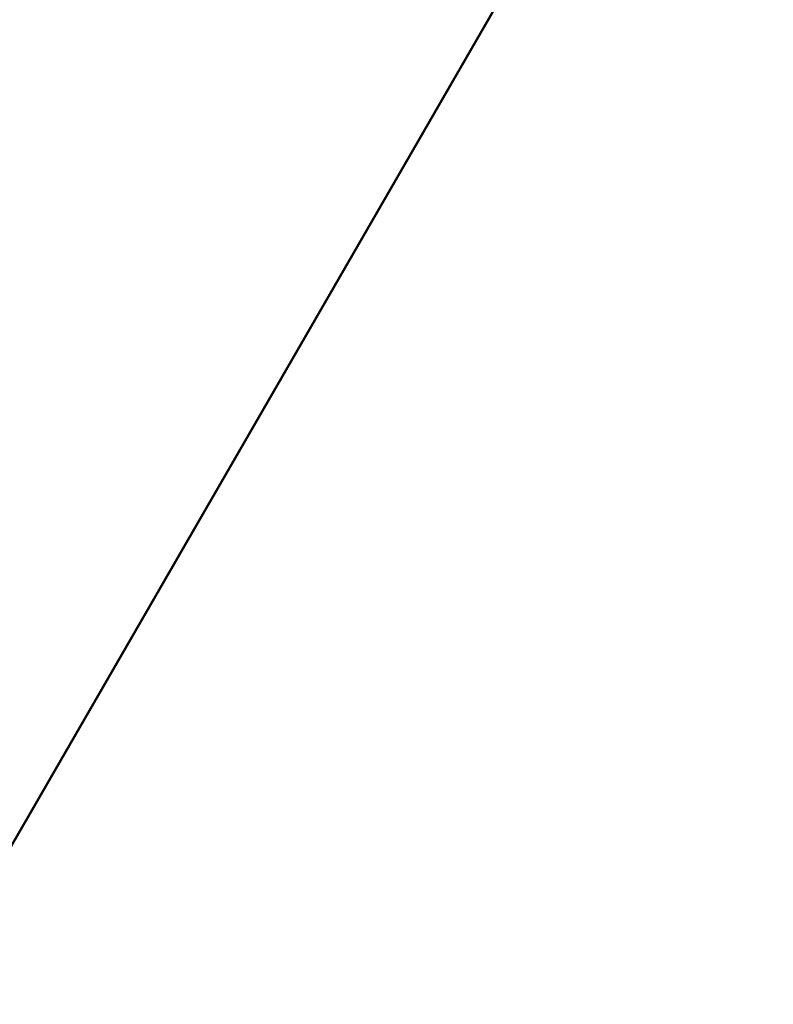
# Model space of a CAD drawing. Header units: millimetres. Extents: x -2000 to 2000, y -2000 to 2000.
# Tile 184 of 256: x 5.41 to 7, y -3.11 to -1.04. Entities that reach past the tile are written whole.
import ezdxf

# ---------------------------------------------------------------- set-up
doc = ezdxf.new("R2010")
doc.units = ezdxf.units.MM
doc.layers.add('E-LITE-EQPM', color=33, linetype='Continuous', lineweight=40)

msp = doc.modelspace()

# ---------------------------------------------------------------- meshes
at = {"layer": 'E-LITE-EQPM'}
mesh = msp.add_polyface(dxfattribs=at)
corners = [(-7.00000000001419, 2.261762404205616e-14, 3961.999999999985), (-3.500000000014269, -6.06217782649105, 3961.999999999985), (3.499999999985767, -6.06217782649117, 3961.999999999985), (6.999999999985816, 8.453137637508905e-29, 3961.999999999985), (3.499999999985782, 6.062177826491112, 3961.999999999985), (-3.500000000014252, 6.062177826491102, 3961.999999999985)]
mesh.append_faces([[corners[k] for k in face] for face in [(0, 3, 4, 5)]], dxfattribs={"vtx0": -1})
mesh.append_faces([[corners[k] for k in face] for face in [(1, 2, 3, 0)]], dxfattribs={"vtx2": -1})
mesh = msp.add_polyface(dxfattribs=at)
corners = [(-4.000000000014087, 1.292435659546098e-14, 3916.999999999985), (-1.41045891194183e-11, -4.000000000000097, 3916.999999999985), (3.999999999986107, -2.407235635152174e-14, 3916.999999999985), (6.999999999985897, -3.901799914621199e-14, 3961.999999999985), (3.499999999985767, -6.06217782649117, 3961.999999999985), (-3.500000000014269, -6.06217782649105, 3961.999999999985), (-7.00000000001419, 2.261762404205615e-14, 3961.999999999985)]
mesh.append_faces([[corners[k] for k in face] for face in [(5, 0, 1), (1, 4, 5)]], dxfattribs={"vtx0": -1, "vtx2": -1})
mesh.append_faces([[corners[k] for k in face] for face in [(6, 0, 5), (3, 4, 2)]], dxfattribs={"vtx1": -1})
mesh.append_faces([[corners[k] for k in face] for face in [(1, 2, 4)]], dxfattribs={"vtx1": -1, "vtx2": -1})

doc.saveas('drawing.dxf')
